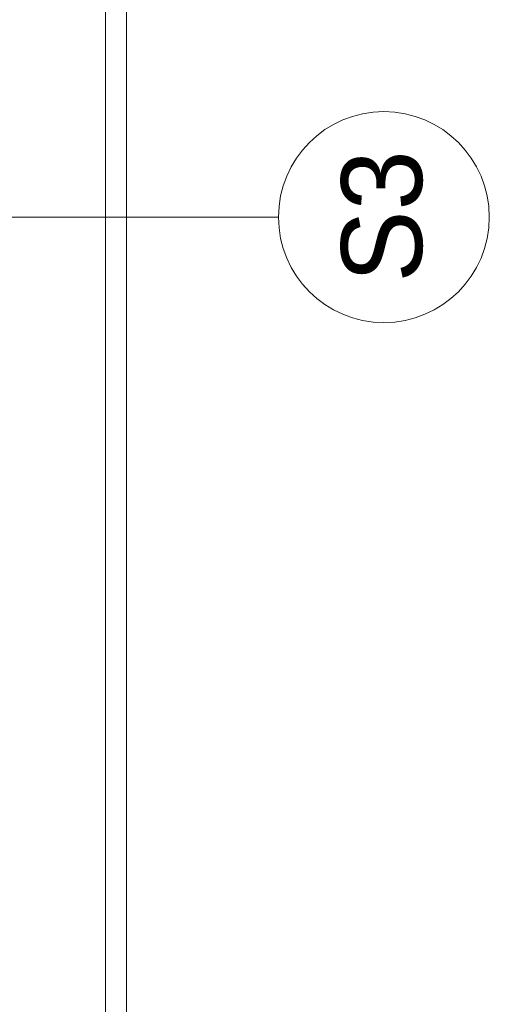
# Model space of a CAD drawing. Header units: inches. Extents: x -515158 to -470211, y -1887 to 84268.
# Tile 31 of 102: x -471777 to -470441, y 578 to 3378. Entities that reach past the tile are written whole.
import ezdxf

# ---------------------------------------------------------------- set-up
doc = ezdxf.new("R2010")
doc.units = ezdxf.units.IN
doc.header["$MEASUREMENT"] = 0
for name, color, linetype, lineweight in [('#podkład', 252, 'Continuous', 9), ('Arch opisy_Nr_Pióra__1', 252, 'Continuous', 25), ('Arch opisy_Nr_Pióra__21', 252, 'Continuous', 9), ('Arch teren_Nr_Pióra__5', 252, 'Continuous', 13)]:
    doc.layers.add(name, color=color, linetype=linetype, lineweight=lineweight)
doc.styles.add('GENERATED_STYLE_7', font='txt')

# ---------------------------------------------------------------- blocks, each defined once
blk = doc.blocks.new('parter')
at = {"layer": 'Arch opisy_Nr_Pióra__21', "color": 252, "linetype": 'Continuous'}
blk.add_line((-471863.3, 34946.5), (-471040.7, 34946.5), dxfattribs=at)
blk.add_circle((-470740.7, 34946.5), 300, dxfattribs=at)
at = {"layer": 'Arch teren_Nr_Pióra__5', "color": 252, "linetype": 'Continuous'}
for p, q in [((-471533.3, 32367.6), (-471533.3, 44522.6)), ((-471473.3, 32307.6), (-471473.3, 44522.6))]:
    blk.add_line(p, q, dxfattribs=at)
at = {"layer": 'Arch opisy_Nr_Pióra__1', "color": 252, "linetype": 'Continuous', "style": 'GENERATED_STYLE_7'}
blk.add_text('S3', height=230, rotation=90, dxfattribs=at).set_placement((-470632.1, 34760.3))

msp = doc.modelspace()

# ---------------------------------------------------------------- block references
at = {"layer": '#podkład'}
msp.add_blockref('parter', (0, -32129.9), dxfattribs=at)

doc.saveas('drawing.dxf')
